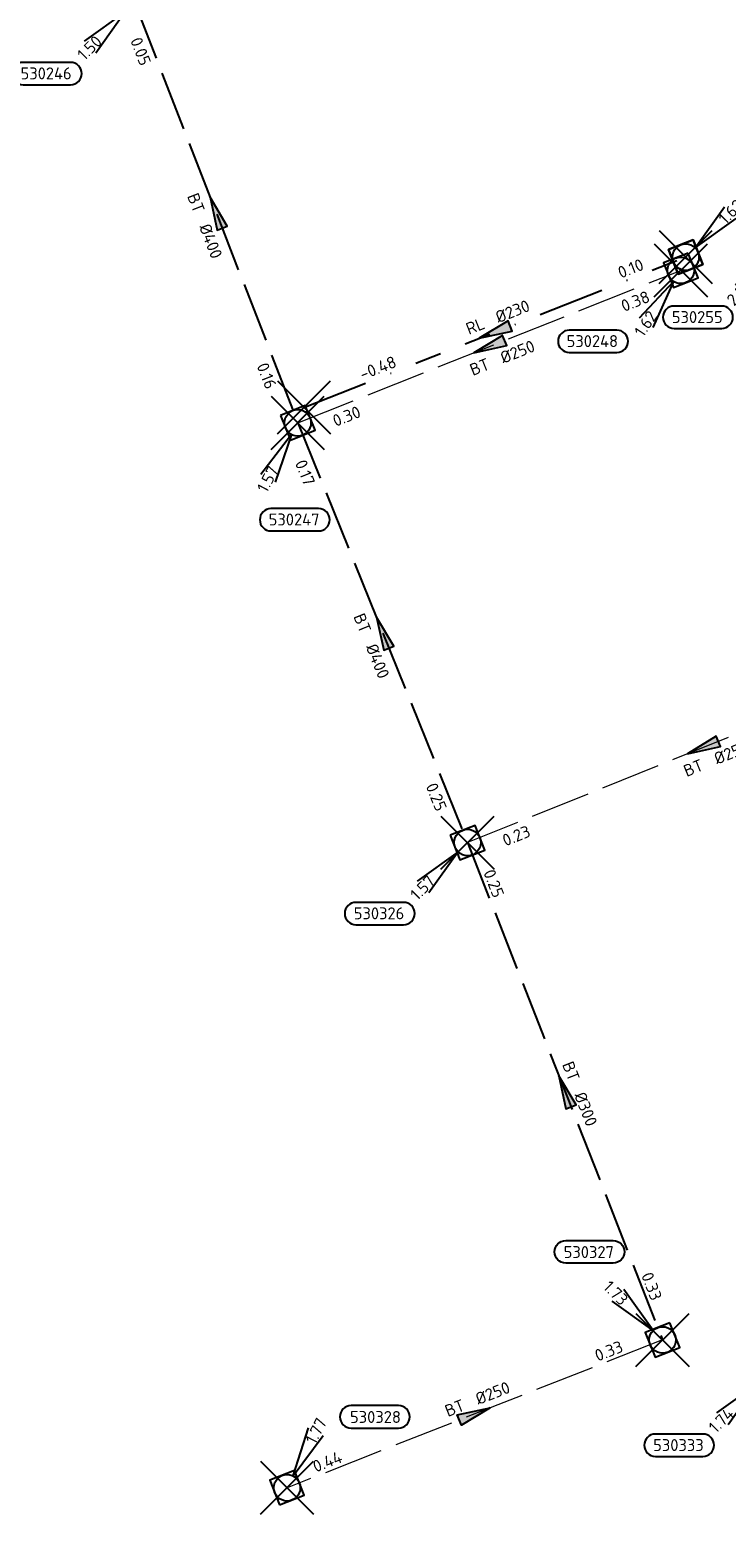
# Model space of a CAD drawing. Header units: metres. Extents: x 153343 to 157271, y 461673 to 467005.
# Tile 80 of 191: x 155011 to 155090, y 464636 to 464804. Entities that reach past the tile are written whole.
import ezdxf
from ezdxf.enums import TextEntityAlignment as Align

# ---------------------------------------------------------------- set-up
doc = ezdxf.new("R2010")
doc.units = ezdxf.units.M
doc.header["$LTSCALE"] = 0.75
doc.header["$PDMODE"] = 3
doc.header["$PDSIZE"] = 3
doc.linetypes.add('RI-HWA_BETON', pattern=[11.4, 9, -2.4])
doc.linetypes.add('RI-RELINEN', pattern=[38, 10, -4, 0, -4, 4, -4, 4, -4, 0, -4])
doc.layers.get('0').update_dxf_attribs({"lineweight": 25})
doc.layers.get('defpoints').update_dxf_attribs({"lineweight": 25})
for name, color, linetype in [('B-OI-RI-HWA_PUTNUMMER-S @ 0.75', 151, 'Continuous'), ('B-OI-RI-HWA_TRANSPORTLEIDING_BETON_300-G', 151, 'RI-HWA_BETON'), ('B-OI-RI-HWA_TRANSPORTLEIDING_BETON_400-G', 151, 'RI-HWA_BETON'), ('B-OI-RI-VWA_PUTNUMMER-S @ 0.75', 33, 'Continuous'), ('B-OI-RI-VWA_TRANSPORTLEIDING_B+RELINED_230-G', 33, 'RI-RELINEN')]:
    doc.layers.add(name, color=color, linetype=linetype)
for name, color, linetype, lineweight in [('B-OI-RI-HWA_RIOOLPUT_INSPECTIEPUT-S', 151, 'Continuous', 25), ('B-OI-RI-HWA_STROOMRICHTING-S @ 0.75', 151, 'Continuous', 25), ('B-OI-RI-HWA_TRANSPORTLEIDING_BETON_250-G', 151, 'RI-HWA_BETON', 18), ('B-OI-RI-VWA_RIOOLPUT_INSPECTIEPUT_BETON-S', 33, 'Continuous', 25), ('B-OI-RI-VWA_STROOMRICHTING-S @ 0.75', 33, 'Continuous', 25)]:
    doc.layers.add(name, color=color, linetype=linetype, lineweight=lineweight)
doc.layers.add('inspectieput', color=7, linetype='Continuous', plot=False)
doc.styles.add('NLCS-ISO', font='isocpeur.ttf')

# ---------------------------------------------------------------- blocks, each defined once
blk = doc.blocks.new('*U1612')
at = {"ltscale": 0.1}
blk.add_hatch(color=256, dxfattribs=at).paths.add_polyline_path([(2.5, 0), (-2.5, -0.83), (-2.5, 0.83)])
at = {"ltscale": 0.1, "flags": 128}
blk.add_lwpolyline([(2.5, 0), (-2.5, -0.83), (-2.5, 0.83)], close=True, dxfattribs=at)
at = {"ltscale": 0.1, "style": 'NLCS-ISO'}
for tag, p in [('BOBL', (-21.07, 0)), ('MAT', (-1, 0.5))]:
    blk.add_attdef(tag, text='', height=1.8, dxfattribs=at).set_placement(p, align=Align.BOTTOM_RIGHT)
for tag, p in [('DIA', (1, 0.5)), ('BOBR', (20.12, -0.01))]:
    blk.add_attdef(tag, text='', height=1.8, dxfattribs=at).set_placement(p, align=Align.BOTTOM_LEFT)
at = {"layer": 'defpoints', "ltscale": 0.1, "style": 'NLCS-ISO', "flags": 1}
blk.add_attdef('JVA', text='', height=1.8, dxfattribs=at).set_placement((0, -1), align=Align.TOP_CENTER)
blk = doc.blocks.new('*U1613')
at = {"ltscale": 0.1}
blk.add_hatch(color=256, dxfattribs=at).paths.add_polyline_path([(-2.5, 0), (2.5, -0.83), (2.5, 0.83)])
at = {"ltscale": 0.1, "flags": 128}
blk.add_lwpolyline([(-2.5, 0), (2.5, -0.83), (2.5, 0.83)], close=True, dxfattribs=at)
at = {"ltscale": 0.1, "style": 'NLCS-ISO'}
for tag, p in [('BOBL', (-30.93, 0)), ('MAT', (-1, 0.5))]:
    blk.add_attdef(tag, text='', height=1.8, dxfattribs=at).set_placement(p, align=Align.BOTTOM_RIGHT)
for tag, p in [('DIA', (1, 0.5)), ('BOBR', (29.99, -0.01))]:
    blk.add_attdef(tag, text='', height=1.8, dxfattribs=at).set_placement(p, align=Align.BOTTOM_LEFT)
at = {"layer": 'defpoints', "ltscale": 0.1, "style": 'NLCS-ISO', "flags": 1}
blk.add_attdef('JVA', text='', height=1.8, dxfattribs=at).set_placement((0, -1), align=Align.TOP_CENTER)
blk = doc.blocks.new('*U1614')
at = {"ltscale": 0.1}
blk.add_hatch(color=256, dxfattribs=at).paths.add_polyline_path([(-2.5, 0), (2.5, -0.83), (2.5, 0.83)])
at = {"ltscale": 0.1, "flags": 128}
blk.add_lwpolyline([(-2.5, 0), (2.5, -0.83), (2.5, 0.83)], close=True, dxfattribs=at)
at = {"ltscale": 0.1, "style": 'NLCS-ISO'}
for tag, p in [('BOBL', (-28.93, -3.24)), ('MAT', (-1, -3.74))]:
    blk.add_attdef(tag, text='', height=1.8, dxfattribs=at).set_placement(p, align=Align.BOTTOM_RIGHT)
for tag, p in [('DIA', (1, -3.74)), ('BOBR', (27.98, -3.23))]:
    blk.add_attdef(tag, text='', height=1.8, dxfattribs=at).set_placement(p, align=Align.BOTTOM_LEFT)
at = {"layer": 'defpoints', "ltscale": 0.1, "style": 'NLCS-ISO', "flags": 1}
blk.add_attdef('JVA', text='', height=1.8, dxfattribs=at).set_placement((0, -1), align=Align.TOP_CENTER)
blk = doc.blocks.new('*U1531')
at = {"ltscale": 0.1}
blk.add_hatch(color=256, dxfattribs=at).paths.add_polyline_path([(-2.5, 0), (2.5, -0.83), (2.5, 0.83)])
at = {"ltscale": 0.1, "flags": 128}
blk.add_lwpolyline([(-2.5, 0), (2.5, -0.83), (2.5, 0.83)], close=True, dxfattribs=at)
at = {"ltscale": 0.1, "style": 'NLCS-ISO'}
for tag, p in [('BOBL', (-24.79, -3.24)), ('MAT', (-1, -3.74))]:
    blk.add_attdef(tag, text='', height=1.8, dxfattribs=at).set_placement(p, align=Align.BOTTOM_RIGHT)
for tag, p in [('DIA', (1, -3.74)), ('BOBR', (23.84, -3.23))]:
    blk.add_attdef(tag, text='', height=1.8, dxfattribs=at).set_placement(p, align=Align.BOTTOM_LEFT)
at = {"layer": 'defpoints', "ltscale": 0.1, "style": 'NLCS-ISO', "flags": 1}
blk.add_attdef('JVA', text='', height=1.8, dxfattribs=at).set_placement((0, -1), align=Align.TOP_CENTER)
blk = doc.blocks.new('*U1514')
at = {"ltscale": 0.1}
blk.add_hatch(color=256, dxfattribs=at).paths.add_polyline_path([(-2.5, 0), (2.5, -0.83), (2.5, 0.83)])
at = {"ltscale": 0.1, "flags": 128}
blk.add_lwpolyline([(-2.5, 0), (2.5, -0.83), (2.5, 0.83)], close=True, dxfattribs=at)
at = {"ltscale": 0.1, "style": 'NLCS-ISO'}
for tag, p in [('BOBL', (-21.73, -3.24)), ('MAT', (-1, -3.74))]:
    blk.add_attdef(tag, text='', height=1.8, dxfattribs=at).set_placement(p, align=Align.BOTTOM_RIGHT)
for tag, p in [('DIA', (1, -3.74)), ('BOBR', (20.79, -3.23))]:
    blk.add_attdef(tag, text='', height=1.8, dxfattribs=at).set_placement(p, align=Align.BOTTOM_LEFT)
at = {"layer": 'defpoints', "ltscale": 0.1, "style": 'NLCS-ISO', "flags": 1}
blk.add_attdef('JVA', text='', height=1.8, dxfattribs=at).set_placement((0, -1), align=Align.TOP_CENTER)
blk = doc.blocks.new('*U1529')
at = {"ltscale": 0.1}
blk.add_hatch(color=256, dxfattribs=at).paths.add_polyline_path([(-2.5, 0), (2.5, -0.83), (2.5, 0.83)])
at = {"ltscale": 0.1, "flags": 128}
blk.add_lwpolyline([(-2.5, 0), (2.5, -0.83), (2.5, 0.83)], close=True, dxfattribs=at)
at = {"ltscale": 0.1, "style": 'NLCS-ISO'}
for tag, p in [('BOBL', (-24.64, -3.24)), ('MAT', (-1, -3.74))]:
    blk.add_attdef(tag, text='', height=1.8, dxfattribs=at).set_placement(p, align=Align.BOTTOM_RIGHT)
for tag, p in [('DIA', (1, -3.74)), ('BOBR', (23.69, -3.23))]:
    blk.add_attdef(tag, text='', height=1.8, dxfattribs=at).set_placement(p, align=Align.BOTTOM_LEFT)
at = {"layer": 'defpoints', "ltscale": 0.1, "style": 'NLCS-ISO', "flags": 1}
blk.add_attdef('JVA', text='', height=1.8, dxfattribs=at).set_placement((0, -1), align=Align.TOP_CENTER)
blk = doc.blocks.new('*U1287')
at = {"ltscale": 0.1}
blk.add_hatch(color=256, dxfattribs=at).paths.add_polyline_path([(-2.5, 0), (2.5, -0.83), (2.5, 0.83)])
at = {"ltscale": 0.1, "flags": 128}
blk.add_lwpolyline([(-2.5, 0), (2.5, -0.83), (2.5, 0.83)], close=True, dxfattribs=at)
at = {"ltscale": 0.1, "style": 'NLCS-ISO'}
for tag, p in [('BOBL', (-15.51, 0)), ('MAT', (-1, 0.5))]:
    blk.add_attdef(tag, text='', height=1.8, dxfattribs=at).set_placement(p, align=Align.BOTTOM_RIGHT)
for tag, p in [('DIA', (1, 0.5)), ('BOBR', (20.63, -0.01))]:
    blk.add_attdef(tag, text='', height=1.8, dxfattribs=at).set_placement(p, align=Align.BOTTOM_LEFT)
at = {"layer": 'defpoints', "ltscale": 0.1, "style": 'NLCS-ISO', "flags": 1}
blk.add_attdef('JVA', text='', height=1.8, dxfattribs=at).set_placement((0, -1), align=Align.TOP_CENTER)
blk = doc.blocks.new('*U241')
for q in [(-7.6, -5.83), (-5.83, -7.6)]:
    blk.add_line((-1.41, -1.41), q)
blk.add_lwpolyline([(-16.81, -12.39), (-9.65, -12.39, 1), (-9.65, -9.01), (-16.81, -9.01, 1)], format="xyb", close=True)
at = {"ltscale": 0.1, "style": 'NLCS-ISO'}
blk.add_attdef('PUTHGT', text='', height=1.8, rotation=45, dxfattribs=at).set_placement((-8.44, -8.48), align=Align.MIDDLE_LEFT)
blk.add_attdef('PUTNR', text='', height=1.8, dxfattribs=at).set_placement((-13.33, -8.87), align=Align.MIDDLE_CENTER)
blk = doc.blocks.new('B-SRI-PUT_HWA-SO')
at = {"lineweight": -3, "flags": 128}
blk.add_lwpolyline([(-2, -2), (2, -2), (2, 2), (-2, 2)], close=True, dxfattribs=at)
at = {"lineweight": -3}
blk.add_circle((0, 0), 2, dxfattribs=at)
blk = doc.blocks.new('*U847')
for q in [(3.24, 9.02), (5.46, 7.87)]:
    blk.add_line((0.92, 1.78), q)
blk.add_lwpolyline([(16.81, 12.39), (9.65, 12.39, 1), (9.65, 9.01), (16.81, 9.01, 1)], format="xyb", close=True)
at = {"ltscale": 0.1, "style": 'NLCS-ISO'}
blk.add_attdef('PUTHGT', text='', height=1.8, rotation=62.7242, dxfattribs=at).set_placement((3.48, 6.81), align=Align.MIDDLE_LEFT)
blk.add_attdef('PUTNR', text='', height=1.8, dxfattribs=at).set_placement((13.33, 10.67), align=Align.MIDDLE_CENTER)
blk = doc.blocks.new('*U848')
for q in [(-5.83, 7.6), (-7.6, 5.83)]:
    blk.add_line((-1.41, 1.41), q)
blk.add_lwpolyline([(-14.59, 14.98), (-7.43, 14.98, -1), (-7.43, 11.6), (-14.59, 11.6, -1)], format="xyb", close=True)
at = {"ltscale": 0.1, "style": 'NLCS-ISO'}
blk.add_attdef('PUTNR', text='', height=1.8, dxfattribs=at).set_placement((-11.11, 13.26), align=Align.MIDDLE_CENTER)
blk.add_attdef('PUTHGT', text='', height=1.8, rotation=315, dxfattribs=at).set_placement((-8.44, 8.48), align=Align.MIDDLE_LEFT)
blk = doc.blocks.new('*U843')
for q in [(-6.29, -7.23), (-4.21, -8.61)]:
    blk.add_line((-1.1, -1.67), q)
blk.add_lwpolyline([(-16.81, -12.39), (-9.65, -12.39, 1), (-9.65, -9.01), (-16.81, -9.01, 1)], format="xyb", close=True)
at = {"ltscale": 0.1, "style": 'NLCS-ISO'}
blk.add_attdef('PUTHGT', text='', height=1.8, rotation=56.4636, dxfattribs=at).set_placement((-6.59, -9.99), align=Align.MIDDLE_LEFT)
blk.add_attdef('PUTNR', text='', height=1.8, dxfattribs=at).set_placement((-13.33, -8.87), align=Align.MIDDLE_CENTER)
blk = doc.blocks.new('*U835')
for q in [(-5.58, -7.79), (-3.38, -8.97)]:
    blk.add_line((-0.94, -1.76), q)
blk.add_lwpolyline([(-4.03, -16.3), (3.13, -16.3, 1), (3.13, -12.92), (-4.03, -12.92, 1)], format="xyb", close=True)
at = {"ltscale": 0.1, "style": 'NLCS-ISO'}
blk.add_attdef('PUTHGT', text='', height=1.8, rotation=61.8643, dxfattribs=at).set_placement((-5.62, -10.57), align=Align.MIDDLE_LEFT)
blk.add_attdef('PUTNR', text='', height=1.8, dxfattribs=at).set_placement((-0.55, -12.78), align=Align.MIDDLE_CENTER)
blk = doc.blocks.new('*U43')
for q in [(5.83, 7.6), (7.6, 5.83)]:
    blk.add_line((1.41, 1.41), q)
blk.add_lwpolyline([(16.81, 12.39), (9.65, 12.39, 1), (9.65, 9.01), (16.81, 9.01, 1)], format="xyb", close=True)
at = {"ltscale": 0.1, "style": 'NLCS-ISO'}
blk.add_attdef('PUTHGT', text='', height=1.8, rotation=45, dxfattribs=at).set_placement((5.39, 5.43), align=Align.MIDDLE_LEFT)
blk.add_attdef('PUTNR', text='', height=1.8, dxfattribs=at).set_placement((13.33, 10.67), align=Align.MIDDLE_CENTER)
blk = doc.blocks.new('B-SRI-PUT_VWA-SO')
at = {"flags": 128}
blk.add_lwpolyline([(-2, 2), (2, 2), (2, -2), (-2, -2)], close=True, dxfattribs=at)
at = {"lineweight": -3, "flags": 128}
blk.add_lwpolyline([(2, -2), (2, 2), (-2, 2), (-2, -2)], close=True, dxfattribs=at)
at = {"lineweight": -3}
blk.add_circle((0, 0), 2, dxfattribs=at)

msp = doc.modelspace()

# ---------------------------------------------------------------- linework, layer by layer
at = {"layer": 'B-OI-RI-HWA_TRANSPORTLEIDING_BETON_250-G', "transparency": 33554610}
for p, q in [((155041.13, 464759.66), (155084.43, 464776.9)), ((155113.55, 464733.68), (155060.32, 464712.2)), ((155082.36, 464655.96), (155039.92, 464639.25))]:
    msp.add_line(p, q, dxfattribs=at)
at = {"layer": 'B-OI-RI-HWA_TRANSPORTLEIDING_BETON_300-G', "transparency": 33554610}
msp.add_line((155060.32, 464712.2), (155082.36, 464655.96), dxfattribs=at)
at = {"layer": 'B-OI-RI-HWA_TRANSPORTLEIDING_BETON_400-G', "transparency": 33554610}
for p, q in [((155022.69, 464807.17), (155041.13, 464759.66)), ((155041.13, 464759.66), (155060.32, 464712.2))]:
    msp.add_line(p, q, dxfattribs=at)
at = {"layer": 'B-OI-RI-VWA_TRANSPORTLEIDING_B+RELINED_230-G', "transparency": 33554610}
msp.add_line((155041.83, 464761.41), (155084.98, 464778.4), dxfattribs=at)
at = {"layer": 'inspectieput', "color": 0, "transparency": 33554610}
for p in [(155084.98, 464778.4), (155084.43, 464776.9), (155041.83, 464761.41), (155041.13, 464759.66), (155060.32, 464712.2), (155082.36, 464655.96), (155039.92, 464639.25)]:
    msp.add_point(p, dxfattribs=at)

# ---------------------------------------------------------------- block references
at = {"layer": 'B-OI-RI-HWA_PUTNUMMER-S @ 0.75', "color": 0, "transparency": 33554610}
ref = msp.add_blockref('*U241', (155022.69, 464807.17), dxfattribs=dict(at, xscale=0.75, yscale=0.75, zscale=0.75))
ref.add_attrib('PUTNR', '530246', dxfattribs={"layer": '0', "ltscale": 0.1, "height": 1.35, "style": 'NLCS-ISO'}).set_placement((155012.69, 464799.17), align=Align.MIDDLE_CENTER)
ref.add_attrib('PUTHGT', '1.50', dxfattribs={"layer": '0', "ltscale": 0.1, "height": 1.35, "rotation": 45, "style": 'NLCS-ISO'}).set_placement((155016.55, 464801), align=Align.MIDDLE_LEFT)
ref = msp.add_blockref('*U241', (155096.29, 464779.62), dxfattribs=dict(at, xscale=0.75, yscale=0.75, zscale=0.75))
ref.add_attrib('PUTNR', '530255', dxfattribs={"layer": '0', "ltscale": 0.1, "height": 1.35, "style": 'NLCS-ISO'}).set_placement((155086.29, 464771.62), align=Align.MIDDLE_CENTER)
ref.add_attrib('PUTHGT', '2.53', dxfattribs={"layer": '0', "ltscale": 0.1, "height": 1.35, "rotation": 45, "style": 'NLCS-ISO'}).set_placement((155089.96, 464773.26), align=Align.MIDDLE_LEFT)
ref = msp.add_blockref('*U843', (155084.43, 464776.9), dxfattribs=dict(at, xscale=0.75, yscale=0.75, zscale=0.75))
ref.add_attrib('PUTNR', '530248', dxfattribs={"layer": '0', "ltscale": 0.1, "height": 1.35, "style": 'NLCS-ISO'}).set_placement((155074.43, 464768.9), align=Align.MIDDLE_CENTER)
ref.add_attrib('PUTHGT', '1.62', dxfattribs={"layer": '0', "ltscale": 0.1, "height": 1.35, "rotation": 56.4636, "style": 'NLCS-ISO'}).set_placement((155079.64, 464769.63), align=Align.MIDDLE_LEFT)
ref = msp.add_blockref('*U835', (155041.13, 464759.66), dxfattribs=dict(at, xscale=0.75, yscale=0.75, zscale=0.75))
ref.add_attrib('PUTNR', '530247', dxfattribs={"layer": '0', "ltscale": 0.1, "height": 1.35, "style": 'NLCS-ISO'}).set_placement((155040.72, 464748.73), align=Align.MIDDLE_CENTER)
ref.add_attrib('PUTHGT', '1.57', dxfattribs={"layer": '0', "ltscale": 0.1, "height": 1.35, "rotation": 61.8643, "style": 'NLCS-ISO'}).set_placement((155037.04, 464751.97), align=Align.MIDDLE_LEFT)
ref = msp.add_blockref('*U241', (155060.32, 464712.2), dxfattribs=dict(at, xscale=0.75, yscale=0.75, zscale=0.75))
ref.add_attrib('PUTNR', '530326', dxfattribs={"layer": '0', "ltscale": 0.1, "height": 1.35, "style": 'NLCS-ISO'}).set_placement((155050.32, 464704.2), align=Align.MIDDLE_CENTER)
ref.add_attrib('PUTHGT', '1.57', dxfattribs={"layer": '0', "ltscale": 0.1, "height": 1.35, "rotation": 45, "style": 'NLCS-ISO'}).set_placement((155054.18, 464706.03), align=Align.MIDDLE_LEFT)
at = {"layer": 'B-OI-RI-HWA_PUTNUMMER-S @ 0.75', "color": 0, "transparency": 33554610, "xscale": 0.75, "yscale": 0.75, "zscale": 0.75}
for name, p, values in [('*U848', (155082.36, 464655.96), {'PUTNR': '530327', 'PUTHGT': '1.73'}), ('*U847', (155039.92, 464639.25), {'PUTNR': '530328', 'PUTHGT': '1.77'})]:
    msp.add_blockref(name, p, dxfattribs=at).add_auto_attribs(values)
at = {"layer": 'B-OI-RI-HWA_PUTNUMMER-S @ 0.75', "color": 0, "transparency": 33554610}
ref = msp.add_blockref('*U241', (155094.16, 464652.08), dxfattribs=dict(at, xscale=0.75, yscale=0.75, zscale=0.75))
ref.add_attrib('PUTNR', '530333', dxfattribs={"layer": '0', "ltscale": 0.1, "height": 1.35, "style": 'NLCS-ISO'}).set_placement((155084.16, 464644.08), align=Align.MIDDLE_CENTER)
ref.add_attrib('PUTHGT', '1.74', dxfattribs={"layer": '0', "ltscale": 0.1, "height": 1.35, "rotation": 45, "style": 'NLCS-ISO'}).set_placement((155087.92, 464645.81), align=Align.MIDDLE_LEFT)
at = {"layer": 'B-OI-RI-HWA_RIOOLPUT_INSPECTIEPUT-S', "transparency": 33554610}
for p, xscale, yscale, zscale, rotation in [((155084.43, 464776.9), 0.75, 0.75, 0.75, 201.7100942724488), ((155041.13, 464759.66), 0.7499999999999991, 0.7499999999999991, 0.7499999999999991, 292.0154778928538), ((155060.32, 464712.2), 0.75, 0.75, 0.75, 291.399810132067), ((155082.36, 464655.96), 0.75, 0.75, 0.75, 201.4911634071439), ((155039.92, 464639.25), 0.75, 0.75, 0.75, 21.49116340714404)]:
    msp.add_blockref('B-SRI-PUT_HWA-SO', p, dxfattribs=dict(at, xscale=xscale, yscale=yscale, zscale=zscale, rotation=rotation))
at = {"layer": 'B-OI-RI-HWA_STROOMRICHTING-S @ 0.75', "color": 0, "transparency": 33554610, "xscale": 0.75, "yscale": 0.75, "zscale": 0.75}
for name, p, rotation, values in [('*U1529', (155031.91, 464783.41), 291.2126676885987, {'MAT': 'BT', 'DIA': '%%c400', 'BOBL': '0.05', 'BOBR': '0.16'}), ('*U1514', (155062.78, 464768.28), 21.71009427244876, {'MAT': 'BT', 'DIA': '%%c250', 'BOBL': '0.30', 'BOBR': '0.38'}), ('*U1531', (155050.73, 464735.93), 292.0154778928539, {'MAT': 'BT', 'DIA': '%%c400', 'BOBL': '0.17', 'BOBR': '0.25'}), ('*U1614', (155086.93, 464722.94), 21.97564476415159, {'MAT': 'BT', 'DIA': '%%c250', 'BOBL': '0.23', 'BOBR': '0.34'}), ('*U1613', (155071.34, 464684.08), 291.399810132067, {'MAT': 'BT', 'DIA': '%%c300', 'BOBL': '0.25', 'BOBR': '0.33'}), ('*U1612', (155061.14, 464647.6), 21.49116340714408, {'MAT': 'BT', 'DIA': '%%c250', 'BOBL': '0.44', 'BOBR': '0.33'})]:
    msp.add_blockref(name, p, dxfattribs=dict(at, rotation=rotation)).add_auto_attribs(values)
at = {"layer": 'B-OI-RI-VWA_PUTNUMMER-S @ 0.75', "color": 0, "transparency": 33554610, "xscale": 0.75, "yscale": 0.75, "zscale": 0.75}
msp.add_blockref('*U43', (155084.98, 464778.4), dxfattribs=at).add_auto_attribs({'PUTNR': '520165', 'PUTHGT': '1.62'})
at = {"layer": 'B-OI-RI-VWA_RIOOLPUT_INSPECTIEPUT_BETON-S', "transparency": 33554610, "xscale": 0.7499999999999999, "yscale": 0.7499999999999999, "zscale": 0.7499999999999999, "rotation": 201.4916807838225}
msp.add_blockref('B-SRI-PUT_VWA-SO', (155084.98, 464778.4), dxfattribs=at)
at = {"layer": 'B-OI-RI-VWA_STROOMRICHTING-S @ 0.75', "color": 0, "transparency": 33554610, "xscale": 0.75, "yscale": 0.75, "zscale": 0.75, "rotation": 21.49168078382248}
msp.add_blockref('*U1287', (155063.4, 464769.91), dxfattribs=at).add_auto_attribs({'MAT': 'RL', 'DIA': '%%c230', 'BOBL': '-0.48', 'BOBR': '0.10'})

doc.saveas('drawing.dxf')
